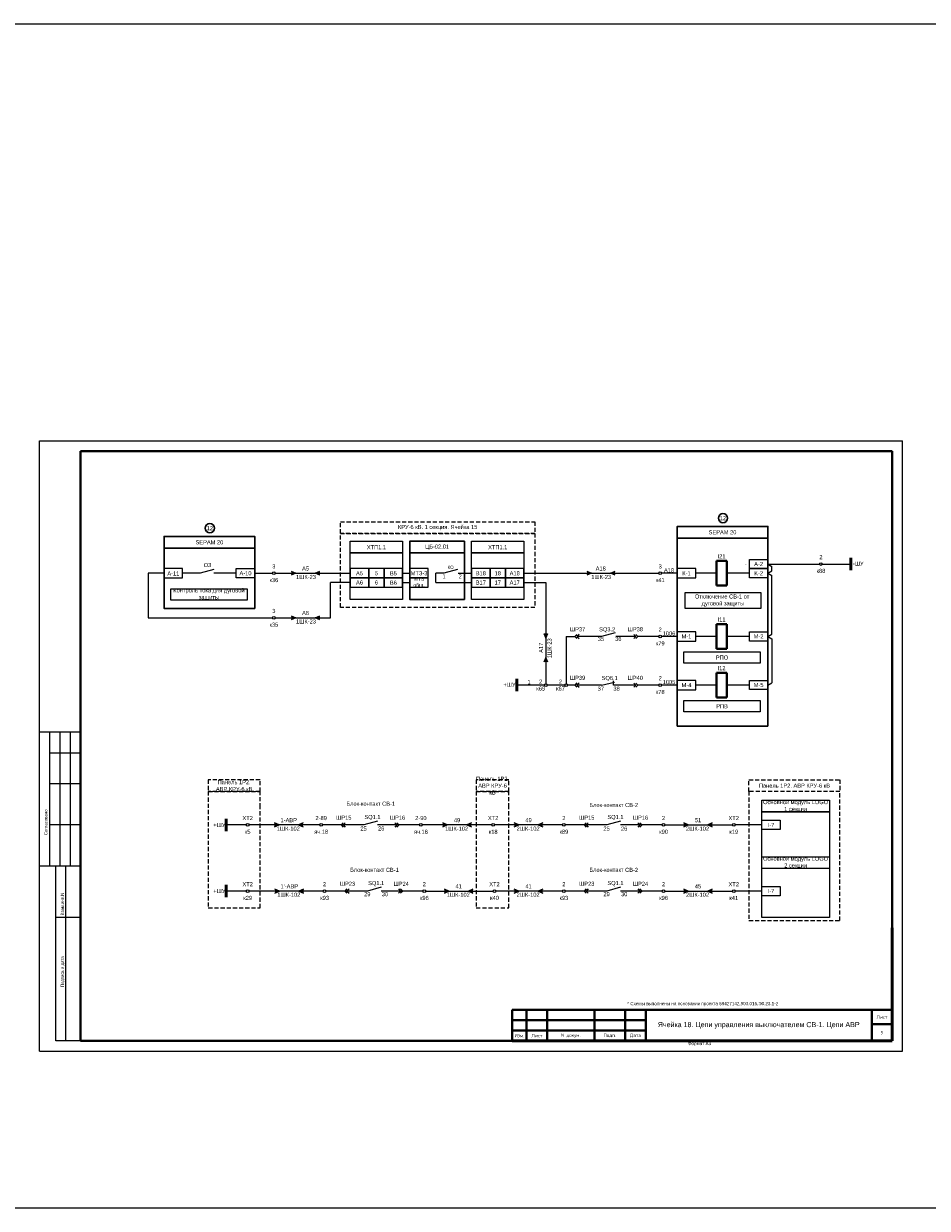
# Model space of a CAD drawing. Header units: millimetres. Extents: x 7700 to 12777, y -2533 to 2568.
# Tile 38 of 74: x 9458 to 9898, y -224 to 352. Entities that reach past the tile are written whole.
import ezdxf
from ezdxf.enums import TextEntityAlignment as Align

# ---------------------------------------------------------------- set-up
doc = ezdxf.new("R2010")
doc.units = ezdxf.units.MM
doc.linetypes.add('JIS_02_2.0', pattern=[3, 2, -1])
doc.layers.add('основная 0.5', color=7, linetype='Continuous', lineweight=50)
doc.styles.add('SIMPLEX', font='txt', dxfattribs={"height": 5})

msp = doc.modelspace()

# ---------------------------------------------------------------- hatches: boundary and pattern name
h = msp.add_hatch(color=256)
h.dxf.hatch_style = 1
h.paths.add_polyline_path([(9588.37, 83.74), (9590.59, 84.69), (9588.37, 85.63)])
h = msp.add_hatch(color=256)
h.dxf.hatch_style = 1
h.paths.add_polyline_path([(9602.29, 85.63), (9600.07, 84.69), (9602.29, 83.74)])
h = msp.add_hatch(color=256)
h.dxf.hatch_style = 1
h.paths.add_polyline_path([(9732.3, 83.74), (9734.52, 84.68), (9732.3, 85.63)])
h = msp.add_hatch(color=256)
h.dxf.hatch_style = 1
h.paths.add_polyline_path([(9746, 85.63), (9743.78, 84.68), (9746, 83.74)])
h = msp.add_hatch(color=256)
h.dxf.hatch_style = 1
h.paths.add_polyline_path([(9588.37, 62.08), (9590.59, 63.02), (9588.37, 63.97)])
h = msp.add_hatch(color=256)
h.dxf.hatch_style = 1
h.paths.add_polyline_path([(9602.29, 63.97), (9600.07, 63.02), (9602.29, 62.08)])
h = msp.add_hatch(color=256)
h.dxf.hatch_style = 1
h.paths.add_polyline_path([(9713.22, 55.38), (9712.28, 53.16), (9711.33, 55.38)])
h = msp.add_hatch(color=256)
h.dxf.hatch_style = 1
h.paths.add_polyline_path([(9711.33, 41.46), (9712.28, 43.68), (9713.22, 41.46)])
h = msp.add_hatch(color=256)
h.dxf.hatch_style = 1
h.paths.add_polyline_path([(9580.19, -36.84), (9582.41, -37.79), (9580.19, -38.74)])
h = msp.add_hatch(color=7)
h.dxf.hatch_style = 1
h.paths.add_polyline_path([(9594.1, -38.74), (9591.88, -37.79), (9594.1, -36.84)])
h = msp.add_hatch(color=7)
h.dxf.hatch_style = 1
h.paths.add_polyline_path([(9662.11, -36.84), (9664.33, -37.79), (9662.11, -38.74)])
h = msp.add_hatch(color=7)
h.dxf.hatch_style = 1
h.paths.add_polyline_path([(9676.03, -38.74), (9673.81, -37.79), (9676.03, -36.84)])
h = msp.add_hatch(color=256)
h.dxf.hatch_style = 1
h.paths.add_polyline_path([(9696.92, -36.84), (9699.14, -37.79), (9696.92, -38.74)])
h = msp.add_hatch(color=7)
h.dxf.hatch_style = 1
h.paths.add_polyline_path([(9710.83, -38.74), (9708.61, -37.79), (9710.83, -36.84)])
h = msp.add_hatch(color=256)
h.dxf.hatch_style = 1
h.paths.add_polyline_path([(9779.4, -36.84), (9781.62, -37.79), (9779.4, -38.74)])
h = msp.add_hatch(color=7)
h.dxf.hatch_style = 1
h.paths.add_polyline_path([(9793.31, -38.74), (9791.09, -37.79), (9793.31, -36.84)])
h = msp.add_hatch(color=256)
h.dxf.hatch_style = 1
h.paths.add_polyline_path([(9580.45, -69.02), (9582.67, -69.97), (9580.45, -70.92)])
h = msp.add_hatch(color=7)
h.dxf.hatch_style = 1
h.paths.add_polyline_path([(9594.36, -70.92), (9592.14, -69.97), (9594.36, -69.02)])
h = msp.add_hatch(color=256)
h.dxf.hatch_style = 1
h.paths.add_polyline_path([(9662.92, -69.02), (9665.14, -69.97), (9662.92, -70.92)])
h = msp.add_hatch(color=7)
h.dxf.hatch_style = 1
h.paths.add_polyline_path([(9676.84, -70.92), (9674.62, -69.97), (9676.84, -69.02)])
h = msp.add_hatch(color=256)
h.dxf.hatch_style = 1
h.paths.add_polyline_path([(9696.92, -69.02), (9699.14, -69.97), (9696.92, -70.92)])
h = msp.add_hatch(color=7)
h.dxf.hatch_style = 1
h.paths.add_polyline_path([(9710.83, -70.92), (9708.61, -69.97), (9710.83, -69.02)])
h = msp.add_hatch(color=256)
h.dxf.hatch_style = 1
h.paths.add_polyline_path([(9779.4, -69.02), (9781.62, -69.97), (9779.4, -70.92)])
h = msp.add_hatch(color=7)
h.dxf.hatch_style = 1
h.paths.add_polyline_path([(9793.31, -70.92), (9791.09, -69.97), (9793.31, -69.02)])

# ---------------------------------------------------------------- linework, layer by layer
for p, q in [((9465.83, -147.87), (9465.83, 149.18)), ((9465.83, 149.18), (9885.85, 149.18)), ((9465.83, -147.87), (9465.83, 149.18)), ((9885.85, -147.87), (9885.85, 149.18)), ((9885.85, -147.87), (9885.85, 149.18)), ((9550.69, 86.58), (9544.02, 84.72)), ((9646.08, 88.92), (9646.08, 75.42)), ((9669.36, 86.55), (9662.69, 84.69)), ((9820.37, 89.18), (9822.34, 88.04)), ((9820.37, 89.18), (9845.55, 89.18)), ((9822.34, 85.83), (9822.34, 88.04)), ((9846.88, 89.18), (9860.79, 89.18)), ((9518.69, 84.69), (9518.69, 63.02)), ((9526.48, 84.69), (9518.69, 84.69)), ((9544.02, 84.72), (9535.48, 84.69)), ((9561.6, 84.71), (9550.69, 84.72)), ((9588.37, 85.63), (9590.59, 84.69)), ((9590.59, 84.69), (9588.37, 83.74)), ((9600.07, 84.69), (9602.29, 85.63)), ((9602.29, 83.74), (9600.07, 84.69)), ((9642.58, 84.69), (9646.08, 84.69)), ((9662.69, 84.69), (9658.69, 84.69)), ((9658.69, 80.19), (9658.69, 84.69)), ((9669.66, 84.69), (9676.14, 84.69)), ((9732.3, 85.63), (9734.52, 84.68)), ((9734.52, 84.68), (9732.3, 83.74)), ((9743.78, 84.68), (9746, 85.63)), ((9746, 83.74), (9743.78, 84.68)), ((9795.34, 84.71), (9785.25, 84.68)), ((9811.37, 84.71), (9800.34, 84.71)), ((9820.37, 84.68), (9822.34, 85.83)), ((9820.37, 84.68), (9822.34, 83.54)), ((9822.34, 55.12), (9822.34, 83.54)), ((9617.08, 80.19), (9607.47, 80.19)), ((9607.47, 63.02), (9607.47, 80.19)), ((9642.58, 80.19), (9646.08, 80.19)), ((9658.69, 80.19), (9676.14, 80.19)), ((9701.64, 80.19), (9712.27, 80.19)), ((9712.27, 80.19), (9712.27, 30.93)), ((9588.37, 63.97), (9590.59, 63.02)), ((9600.07, 63.02), (9602.29, 63.97)), ((9590.59, 63.02), (9588.37, 62.08)), ((9602.29, 62.08), (9600.07, 63.02)), ((9711.33, 55.38), (9712.28, 53.16)), ((9712.28, 53.16), (9713.22, 55.38)), ((9722.26, 53.9), (9726.42, 53.9)), ((9722.26, 53.9), (9722.26, 30.93)), ((9739.38, 53.9), (9727.46, 53.9)), ((9756.11, 53.9), (9746.42, 53.88)), ((9767.3, 53.92), (9757.15, 53.9)), ((9795.34, 53.98), (9785.25, 53.95)), ((9811.37, 53.97), (9800.34, 53.98)), ((9820.37, 53.97), (9822.34, 55.12)), ((9820.37, 53.97), (9822.34, 52.83)), ((9822.34, 52.83), (9822.34, 31.44)), ((9712.28, 43.68), (9711.33, 41.46)), ((9713.22, 41.46), (9712.28, 43.68)), ((9711.61, 30.26), (9698.19, 30.26)), ((9721.6, 30.26), (9712.93, 30.26)), ((9726.42, 30.26), (9722.92, 30.26)), ((9733.73, 30.25), (9727.46, 30.26)), ((9739.38, 30.23), (9733.73, 30.25)), ((9756.1, 30.24), (9745.17, 30.23)), ((9767.3, 30.26), (9757.13, 30.24)), ((9795.34, 30.3), (9785.25, 30.27)), ((9811.37, 30.3), (9800.34, 30.3)), ((9820.37, 30.3), (9822.34, 31.44)), ((9485.83, 7.37), (9465.83, 7.37)), ((9470.83, -57.63), (9470.83, 7.37)), ((9475.83, -57.63), (9475.83, 7.37)), ((9480.83, -57.63), (9480.83, 7.37)), ((9470.83, -2.63), (9485.83, -2.63)), ((9470.83, -17.63), (9485.83, -17.63)), ((9470.83, -37.63), (9485.83, -37.63)), ((9566.49, -37.79), (9556.67, -37.79)), ((9582.41, -37.79), (9580.19, -36.84)), ((9580.19, -38.74), (9582.41, -37.79)), ((9699.14, -37.79), (9696.92, -36.84)), ((9696.92, -38.74), (9699.14, -37.79)), ((9781.62, -37.79), (9779.4, -36.84)), ((9779.4, -38.74), (9781.62, -37.79)), ((9465.83, -57.63), (9485.83, -57.63)), ((9473.83, -142.82), (9473.83, -57.63)), ((9478.71, -142.82), (9478.71, -57.63)), ((9582.67, -69.97), (9580.45, -69.02)), ((9665.14, -69.97), (9662.92, -69.02)), ((9699.14, -69.97), (9696.92, -69.02)), ((9781.62, -69.97), (9779.4, -69.02)), ((9566.49, -69.97), (9556.67, -69.97)), ((9580.45, -70.92), (9582.67, -69.97)), ((9662.92, -70.92), (9665.14, -69.97)), ((9696.92, -70.92), (9699.14, -69.97)), ((9779.4, -70.92), (9781.62, -69.97)), ((9473.83, -82.63), (9485.83, -82.63)), ((9485.83, -142.82), (9473.83, -142.82)), ((9465.83, -147.87), (9885.85, -147.87))]:
    msp.add_line(p, q)
at = {"lineweight": 40}
for p, q in [((9485.83, 144.18), (9880.93, 144.18)), ((9880.93, 144.18), (9880.93, -142.82)), ((9800.34, 90.68), (9795.34, 90.68)), ((9795.34, 90.68), (9795.34, 78.68)), ((9800.34, 78.68), (9800.34, 90.68)), ((9800.34, 78.68), (9795.34, 78.68)), ((9800.34, 59.95), (9795.34, 59.95)), ((9795.34, 59.95), (9795.34, 47.95)), ((9800.34, 47.95), (9800.34, 59.95)), ((9800.34, 47.95), (9795.34, 47.95)), ((9800.34, 36.27), (9795.34, 36.27)), ((9795.34, 36.27), (9795.34, 24.27)), ((9800.34, 24.27), (9800.34, 36.27)), ((9800.34, 24.27), (9795.34, 24.27)), ((9695.93, -127.83), (9760.93, -127.83)), ((9870.93, -127.82), (9870.93, -142.82)), ((9695.93, -132.83), (9760.93, -132.83)), ((9695.93, -137.83), (9760.93, -137.83)), ((9870.93, -134.82), (9880.93, -134.82)), ((9485.83, -142.82), (9880.93, -142.82))]:
    msp.add_line(p, q, dxfattribs=at)
at = {"linetype": 'Continuous', "lineweight": 40}
msp.add_line((9485.83, 144.18), (9485.83, -142.82), dxfattribs=at)
at = {"color": 5, "lineweight": 50}
msp.add_line((9860.79, 86.18), (9860.79, 92.18), dxfattribs=at)
at = {"color": 7}
for p, q in [((9570.6, 84.69), (9579.23, 84.69)), ((9580.56, 84.69), (9617.08, 84.69)), ((9701.64, 84.69), (9767.3, 84.69)), ((9776.25, 84.68), (9768.63, 84.68)), ((9518.69, 63.02), (9579.23, 63.02)), ((9580.56, 63.02), (9607.47, 63.02)), ((9746.05, 55.76), (9739.38, 53.9)), ((9776.25, 53.97), (9768.63, 53.95)), ((9739.38, 30.23), (9745.73, 31.75)), ((9745.17, 30.23), (9745.17, 32.32)), ((9776.25, 30.29), (9768.63, 30.28)), ((9602.26, -37.79), (9567.81, -37.79)), ((9594.1, -36.84), (9591.88, -37.79)), ((9591.88, -37.79), (9594.1, -38.74)), ((9623.72, -37.79), (9603.58, -37.79)), ((9630.39, -35.93), (9623.72, -37.79)), ((9650.81, -37.79), (9630.39, -37.79)), ((9685.99, -37.79), (9652.13, -37.79)), ((9664.33, -37.79), (9662.11, -36.84)), ((9662.11, -38.74), (9664.33, -37.79)), ((9685.99, -37.79), (9672.08, -37.79)), ((9676.03, -36.84), (9673.81, -37.79)), ((9673.81, -37.79), (9676.03, -38.74)), ((9720.41, -37.79), (9687.32, -37.79)), ((9710.83, -36.84), (9708.61, -37.79)), ((9708.61, -37.79), (9710.83, -38.74)), ((9742.01, -37.79), (9721.74, -37.79)), ((9748.68, -35.93), (9742.01, -37.79)), ((9768.95, -37.79), (9748.68, -37.79)), ((9770.28, -37.79), (9803.11, -37.79)), ((9793.31, -36.84), (9791.09, -37.79)), ((9791.09, -37.79), (9793.31, -38.74)), ((9817.4, -37.79), (9804.44, -37.79)), ((9594.36, -69.02), (9592.14, -69.97)), ((9632.2, -68.11), (9625.54, -69.97)), ((9676.84, -69.02), (9674.62, -69.97)), ((9710.83, -69.02), (9708.61, -69.97)), ((9748.68, -68.11), (9742.01, -69.97)), ((9793.31, -69.02), (9791.09, -69.97)), ((9603.94, -69.97), (9567.81, -69.97)), ((9592.14, -69.97), (9594.36, -70.92)), ((9625.54, -69.97), (9605.26, -69.97)), ((9652.48, -69.97), (9632.2, -69.97)), ((9653.8, -69.97), (9686.64, -69.97)), ((9674.62, -69.97), (9676.84, -70.92)), ((9720.41, -69.97), (9687.96, -69.97)), ((9708.61, -69.97), (9710.83, -70.92)), ((9742.01, -69.97), (9721.74, -69.97)), ((9768.95, -69.97), (9748.68, -69.97)), ((9770.28, -69.97), (9803.11, -69.97)), ((9791.09, -69.97), (9793.31, -70.92)), ((9817.4, -69.97), (9804.44, -69.97))]:
    msp.add_line(p, q, dxfattribs=at)
at = {"color": 1, "lineweight": 50}
for p, q in [((9698.19, 27.26), (9698.19, 33.26)), ((9556.67, -40.79), (9556.67, -34.79)), ((9556.67, -72.97), (9556.67, -66.97))]:
    msp.add_line(p, q, dxfattribs=at)
at = {"linetype": 'Continuous'}
for p, q in [((9485.83, -1.81), (9485.83, -21.81)), ((9485.83, -41.81), (9485.83, -61.81))]:
    msp.add_line(p, q, dxfattribs=at)
at = {"color": 2}
msp.add_lwpolyline([(7699.67, 352.14), (11847.35, 352.14), (11847.35, -224.35), (7699.67, -224.35)], close=True, dxfattribs=at)
at = {"color": 32, "linetype": 'JIS_02_2.0', "true_color": 0xcd6928}
for points in [[(9612.31, 109.77), (9612.31, 109.77), (9706.96, 109.77), (9706.96, 104.08), (9612.31, 104.08), (9612.31, 109.77)], [(9573.18, -15.82), (9573.18, -15.82), (9547.98, -15.82), (9547.98, -21.5), (9573.18, -21.5), (9573.18, -15.82)], [(9694.29, -15.82), (9694.29, -15.82), (9678.4, -15.82), (9678.4, -21.5), (9694.29, -21.5), (9694.29, -15.82)], [(9811.18, -15.82), (9811.18, -15.82), (9855.45, -15.82), (9855.45, -21.5), (9811.18, -21.5), (9811.18, -15.82)], [(9573.18, -29.26), (9573.18, -21.5), (9547.98, -21.5), (9547.98, -78.15), (9573.18, -78.15), (9573.18, -29.26)], [(9694.29, -29.26), (9694.29, -21.5), (9678.4, -21.5), (9678.4, -78.15), (9694.29, -78.15), (9694.29, -29.26)]]:
    msp.add_lwpolyline(points, dxfattribs=at)
for points in [[(9612.31, 104.08), (9706.96, 104.08), (9706.96, 68.1), (9612.31, 68.1)], [(9855.45, -21.5), (9811.18, -21.5), (9811.18, -84.37), (9855.45, -84.37)]]:
    msp.add_lwpolyline(points, close=True, dxfattribs=at)
at = {"lineweight": 30}
for points in [[(9776.25, 107.48), (9776.25, 107.48), (9820.37, 107.48), (9820.37, 101.79), (9776.25, 101.79), (9776.25, 107.48)], [(9526.48, 102.61), (9526.48, 102.61), (9570.6, 102.61), (9570.6, 96.93), (9526.48, 96.93), (9526.48, 102.61)], [(9646.08, 100.23), (9646.08, 100.23), (9672.64, 100.23), (9672.64, 94.55), (9646.08, 94.55), (9646.08, 100.23)]]:
    msp.add_lwpolyline(points, dxfattribs=at)
for points in [[(9617.08, 100.23), (9617.08, 100.23), (9642.58, 100.23), (9642.58, 94.55), (9617.08, 94.55), (9617.08, 100.23)], [(9676.14, 100.23), (9676.14, 100.23), (9701.64, 100.23), (9701.64, 94.55), (9676.14, 94.55), (9676.14, 100.23)], [(9727.46, 54.93), (9726.42, 53.9), (9727.46, 52.87)], [(9728.49, 54.93), (9727.46, 53.9), (9728.49, 52.87)], [(9755.08, 54.93), (9756.12, 53.9), (9755.08, 52.87)], [(9756.12, 54.93), (9757.15, 53.9), (9756.12, 52.87)], [(9727.46, 31.3), (9726.42, 30.26), (9727.46, 29.23)], [(9728.49, 31.3), (9727.46, 30.26), (9728.49, 29.23)], [(9755.08, 31.26), (9756.12, 30.23), (9755.08, 29.2)], [(9756.12, 31.26), (9757.15, 30.23), (9756.12, 29.2)]]:
    msp.add_lwpolyline(points)
for points in [[(9820.37, 10.28), (9776.25, 10.28), (9776.25, 101.79), (9820.37, 101.79)], [(9526.48, 96.93), (9570.6, 96.93), (9570.6, 67.57), (9526.48, 67.57)], [(9646.08, 94.55), (9672.64, 94.55), (9672.64, 71.95), (9646.08, 71.95)]]:
    msp.add_lwpolyline(points, close=True, dxfattribs=at)
for points in [[(9617.08, 94.55), (9642.58, 94.55), (9642.58, 71.95), (9617.08, 71.95)], [(9676.14, 94.55), (9701.64, 94.55), (9701.64, 71.95), (9676.14, 71.95)], [(9526.48, 82.44), (9535.48, 82.44), (9535.48, 86.94), (9526.48, 86.94)], [(9570.6, 82.44), (9561.6, 82.44), (9561.6, 86.94), (9570.6, 86.94)], [(9776.25, 82.43), (9785.25, 82.43), (9785.25, 86.93), (9776.25, 86.93)], [(9566.91, 71.65), (9529.69, 71.65), (9529.69, 77.15), (9566.91, 77.15)], [(9779.94, 67.71), (9817.16, 67.71), (9817.16, 75.13), (9779.94, 75.13)], [(9776.25, 51.7), (9785.25, 51.7), (9785.25, 56.2), (9776.25, 56.2)], [(9816.68, 40.91), (9779.46, 40.91), (9779.46, 46.41), (9816.68, 46.41)], [(9776.25, 28.02), (9785.25, 28.02), (9785.25, 32.52), (9776.25, 32.52)], [(9816.68, 17.23), (9779.46, 17.23), (9779.46, 22.74), (9816.68, 22.74)]]:
    msp.add_lwpolyline(points, close=True)
at = {"color": 7}
for points in [[(9617.08, 82.44), (9626.08, 82.44), (9626.08, 86.94), (9617.08, 86.94)], [(9626.08, 82.44), (9633.58, 82.44), (9633.58, 86.94), (9626.08, 86.94)], [(9633.58, 82.44), (9642.58, 82.44), (9642.58, 86.94), (9633.58, 86.94)], [(9646.08, 82.44), (9655.08, 82.44), (9655.08, 86.94), (9646.08, 86.94)], [(9676.14, 82.44), (9685.14, 82.44), (9685.14, 86.94), (9676.14, 86.94)], [(9685.14, 82.44), (9692.64, 82.44), (9692.64, 86.94), (9685.14, 86.94)], [(9692.64, 82.44), (9701.64, 82.44), (9701.64, 86.94), (9692.64, 86.94)], [(9820.37, 86.93), (9811.37, 86.93), (9811.37, 91.43), (9820.37, 91.43)], [(9820.37, 82.43), (9811.37, 82.43), (9811.37, 86.93), (9820.37, 86.93)], [(9617.08, 77.94), (9626.08, 77.94), (9626.08, 82.44), (9617.08, 82.44)], [(9626.08, 77.94), (9633.58, 77.94), (9633.58, 82.44), (9626.08, 82.44)], [(9633.58, 77.94), (9642.58, 77.94), (9642.58, 82.44), (9633.58, 82.44)], [(9646.08, 77.94), (9655.08, 77.94), (9655.08, 82.44), (9646.08, 82.44)], [(9676.14, 77.94), (9685.14, 77.94), (9685.14, 82.44), (9676.14, 82.44)], [(9685.14, 77.94), (9692.64, 77.94), (9692.64, 82.44), (9685.14, 82.44)], [(9692.64, 77.94), (9701.64, 77.94), (9701.64, 82.44), (9692.64, 82.44)], [(9820.37, 51.72), (9811.37, 51.72), (9811.37, 56.22), (9820.37, 56.22)], [(9820.37, 28.05), (9811.37, 28.05), (9811.37, 32.55), (9820.37, 32.55)], [(9826.4, -40.04), (9817.4, -40.04), (9817.4, -35.54), (9826.4, -35.54)], [(9826.4, -72.22), (9817.4, -72.22), (9817.4, -67.72), (9826.4, -67.72)]]:
    msp.add_lwpolyline(points, close=True, dxfattribs=at)
for points in [[(9817.4, -25.79), (9817.4, -25.79), (9850.37, -25.79), (9850.37, -31.47), (9817.4, -31.47), (9817.4, -25.79)], [(9817.4, -31.47), (9817.4, -31.47), (9850.37, -31.47), (9850.37, -82.8), (9817.4, -82.8), (9817.4, -31.47)], [(9613.65, -36.76), (9612.61, -37.79), (9613.65, -38.82)], [(9614.68, -36.76), (9613.65, -37.79), (9614.68, -38.82)], [(9638.77, -36.76), (9639.8, -37.79), (9638.77, -38.82)], [(9639.8, -36.76), (9640.83, -37.79), (9639.8, -38.82)], [(9731.93, -36.76), (9730.9, -37.79), (9731.93, -38.82)], [(9732.97, -36.76), (9731.93, -37.79), (9732.97, -38.82)], [(9757.05, -36.76), (9758.09, -37.79), (9757.05, -38.82)], [(9758.09, -36.76), (9759.12, -37.79), (9758.09, -38.82)], [(9817.4, -53.3), (9817.4, -53.3), (9850.37, -53.3), (9850.37, -58.98), (9817.4, -58.98), (9817.4, -53.3)], [(9615.46, -68.94), (9614.43, -69.97), (9615.46, -71)], [(9616.49, -68.94), (9615.46, -69.97), (9616.49, -71)], [(9640.58, -68.94), (9641.61, -69.97), (9640.58, -71)], [(9641.61, -68.94), (9642.65, -69.97), (9641.61, -71)], [(9731.93, -68.94), (9730.9, -69.97), (9731.93, -71)], [(9732.97, -68.94), (9731.93, -69.97), (9732.97, -71)], [(9757.05, -68.94), (9758.09, -69.97), (9757.05, -71)], [(9758.09, -68.94), (9759.12, -69.97), (9758.09, -71)]]:
    msp.add_lwpolyline(points, dxfattribs=at)
at = {"lineweight": 30}
for centre in [(9798.52, 111.5), (9548.75, 106.63)]:
    msp.add_circle(centre, 2.25, dxfattribs=at)
for centre in [(9846.22, 89.18), (9767.97, 84.69), (9767.97, 53.93), (9712.27, 30.26), (9722.26, 30.26), (9767.97, 30.26), (9567.15, -37.79)]:
    msp.add_circle(centre, 0.663)
at = {"color": 7}
for centre in [(9579.9, 84.69), (9579.9, 63.02), (9602.92, -37.79), (9651.47, -37.79), (9686.66, -37.79), (9721.07, -37.79), (9769.61, -37.79), (9803.77, -37.79), (9567.15, -69.97), (9604.6, -69.97), (9653.14, -69.97), (9687.3, -69.97), (9721.07, -69.97), (9769.61, -69.97), (9803.77, -69.97)]:
    msp.add_circle(centre, 0.663, dxfattribs=at)
at = {"layer": 'основная 0.5', "color": 0}
for p, q in [((9880.93, -142.82), (9880.93, -87.82)), ((9695.93, -142.82), (9880.93, -142.82))]:
    msp.add_line(p, q, dxfattribs=at)
at = {"layer": 'основная 0.5', "lineweight": 40}
for p, q in [((9695.93, -127.83), (9695.93, -142.82)), ((9702.93, -142.82), (9702.93, -127.83)), ((9712.93, -142.82), (9712.93, -127.83)), ((9735.93, -142.82), (9735.93, -127.83)), ((9750.93, -142.82), (9750.93, -127.83)), ((9760.93, -142.82), (9760.93, -127.82)), ((9760.93, -127.82), (9880.93, -127.82))]:
    msp.add_line(p, q, dxfattribs=at)

# ---------------------------------------------------------------- texts
at = {"color": 4, "style": 'SIMPLEX'}
for s, p in [('1ШК-23', (9595.54, 81.9)), ('1ШК-23', (9739.25, 81.9)), ('1ШК-23', (9595.54, 60.24)), ('1ШК-102', (9586.93, -40.57)), ('1ШК-102', (9668.86, -40.57)), ('2ШК-102', (9703.66, -40.57)), ('2ШК-102', (9786.14, -40.57)), ('1ШК-102', (9587.19, -72.75)), ('1ШК-102', (9669.67, -72.75)), ('2ШК-102', (9703.66, -72.75)), ('2ШК-102', (9786.14, -72.75))]:
    msp.add_text(s, height=2, rotation=360, dxfattribs=at).set_placement(p, align=Align.CENTER)
at = {"color": 7, "style": 'SIMPLEX'}
for s, p in [('1', (9661.96, 82.15)), ('2', (9669.83, 82.15)), ('SQ3.2', (9738.25, 56.41)), ('35', (9737.56, 51.74)), ('36', (9746.03, 51.76)), ('SQ6.1', (9739.47, 32.74)), ('37', (9737.52, 27.53)), ('38', (9745.2, 27.52)), ('SQ1.1', (9623.98, -34.9)), ('SQ1.1', (9742.27, -34.9)), ('25', (9622.04, -40.54)), ('26', (9630.62, -40.53)), ('25', (9740.33, -40.56)), ('26', (9748.9, -40.58)), ('SQ1.1', (9625.79, -67.08)), ('SQ1.1', (9742.27, -67.08)), ('29', (9623.86, -72.47)), ('30', (9632.43, -72.47)), ('29', (9740.33, -72.47)), ('30', (9748.9, -72.47))]:
    msp.add_text(s, height=2, rotation=360, dxfattribs=at).set_placement(p)
at = {"color": 4, "lineweight": 50, "style": 'SIMPLEX'}
msp.add_text('1ШК-23', height=2, rotation=89.99674, dxfattribs=at).set_placement((9715.06, 48.2), align=Align.CENTER)
at = {"linetype": 'Continuous', "style": 'SIMPLEX'}
for s, p in [('Согласовано', (9469.67, -42.76)), ('Взам.инв.N', (9477.67, -81.76)), ('Подпись и дата', (9477.67, -116.76))]:
    msp.add_text(s, height=1.5, rotation=90, dxfattribs=at).set_placement(p)
at = {"char_height": 2, "width": 4.3874, "attachment_point": 5, "style": 'SIMPLEX'}
for insert in [(9798.52, 111.5), (9548.75, 106.63)]:
    msp.add_mtext('12', dxfattribs=dict(at, insert=insert))
at = {"color": 7, "attachment_point": 5, "style": 'SIMPLEX'}
for s, insert, char_height, width in [('\\pt28;{\\C256;КРУ-6 кВ. 1 секция. Ячейка 15}', (9659.63, 106.92), 2, 94.6428), ('{\\C256;SEPAM 20}', (9798.31, 104.64), 2, 44.125), ('{\\C256;SEPAM 20}', (9548.54, 99.77), 2, 44.125), ('\\pt28;{\\C256;ХТП1.1}', (9629.83, 97.39), 2, 5), ('{\\C256;ЦБ-02.01}', (9659.36, 97.39), 2, 26.5625), ('{\\C256;ХТП1.1}', (9688.89, 97.39), 2, 25.4997), ('I21', (9797.84, 92.93), 2, 5), ('2\\P\\P\\pt8;к88', (9846.22, 89.18), 2, 5), ('О3', (9547.61, 88.67), 2, 5), ('\\pt10;3\\P\\P\\pt8;к36', (9579.9, 84.69), 2, 5), ('A5', (9595.33, 87.01), 2, 5), ('КО', (9665.93, 87.57), 1.6, 5.1975), ('A18', (9739.04, 87.01), 2, 5), ('3\\P\\Pк41', (9767.97, 84.69), 2, 5), ('A18', (9772.26, 86.15), 2, 5), ('-', (9809.6, 89.32), 1.6, 3.9875), ('A-2', (9815.87, 89.18), 2, 9), ('-ШУ', (9864.38, 89.39), 2, 5), ('A-11', (9530.98, 84.59), 2, 9), ('A-10', (9566.1, 84.69), 2, 9), ('A5', (9621.58, 84.69), 2, 9), ('A6', (9621.58, 80.19), 2, 9), ('5', (9629.83, 84.69), 2, 7.4997), ('6', (9629.83, 80.19), 2, 7.4997), ('B5', (9638.08, 84.63), 2, 9), ('B6', (9638.08, 80.08), 2, 9), ('МТЗ-3', (9650.58, 84.69), 2, 9), ('МТЗ общ.', (9650.58, 80.19), 1.8, 9), ('B18', (9680.64, 84.69), 2, 9), ('B17', (9680.64, 80.19), 2, 9), ('18', (9688.89, 84.69), 2, 7.4997), ('17', (9688.89, 80.19), 2, 7.4997), ('A18', (9697.14, 84.69), 2, 9), ('A17', (9697.14, 80.19), 2, 9), ('К-1', (9780.75, 84.68), 2, 9), ('K-2', (9815.87, 84.68), 2, 9), ('Контроль тока для дуговой защиты', (9548.3, 74.4), 2, 37.2194), ('Отключение СВ-1 от\\P дуговой защиты', (9798.12, 71.42), 2, 38.0704), ('\\pt10;3{\\L\\P\\P\\pt8;}к35', (9579.9, 63.02), 2, 5), ('A6', (9595.33, 65.35), 2, 5), ('I11', (9797.84, 62.2), 2, 5), ('ШР37', (9727.75, 57.44), 2, 5), ('ШР38', (9755.83, 57.44), 2, 5), ('2\\P\\pt10;\\P\\pt8;к79', (9767.97, 53.93), 2, 5), ('1006', (9772.26, 55.39), 2, 5), ('M-1', (9780.75, 53.95), 2, 9), ('M-2', (9815.87, 53.97), 2, 9), ('РПО', (9798.07, 43.66), 2, 37.2194), ('ШР39', (9727.75, 33.8), 2, 5), ('ШР40', (9755.83, 33.77), 2, 5), ('2\\P\\pt10;\\P\\pt8;к78', (9767.97, 30.26), 2, 5), ('I12', (9797.84, 38.52), 2, 5), ('+ШУ', (9694.61, 30.47), 2, 5), ('1', (9704.1, 31.71), 2, 5), ('\\pt8;2\\Pк69', (9709.78, 30.26), 2, 5), ('\\pt8;2\\Pк67', (9719.43, 30.26), 2, 5), ('1005', (9772.26, 31.72), 2, 5), ('M-4', (9780.75, 30.27), 2, 9), ('M-5', (9815.87, 30.3), 2, 9), ('РПВ', (9798.07, 19.98), 2, 37.2194), ('Панель 1Р2. \\PАВР КРУ-6 кВ', (9560.58, -18.66), 2, 25.1983), ('Панель 1Р2. АВР КРУ-6 кВ', (9686.35, -18.66), 2, 15.8848), ('Панель 1Р2. АВР КРУ-6 кВ', (9833.31, -18.66), 2, 44.2717), ('Блок-контакт СВ-1', (9627.06, -27.47), 2, 24.983), ('Блок-контакт СВ-2', (9745.34, -28.1), 2, 23.1325), ('Основной модуль LOGO\\P1 секции', (9833.89, -28.63), 2, 32.9679), ('XT2\\P\\pt8;\\Pк5', (9567.15, -37.79), 2, 5), ('1-АВР', (9587.14, -35.47), 2, 6.4512), ('\\pt8;2-89\\P\\Pяч.18', (9602.92, -37.79), 2, 5), ('ШР15', (9613.94, -34.25), 2, 5), ('\\pt4;ШР16', (9640.09, -34.25), 2, 5), ('\\pt8;2-90\\P\\Pяч.18', (9651.47, -37.79), 2, 5), ('49', (9669.07, -35.47), 2, 5), ('\\pt8;XT2\\P\\Pк18', (9686.66, -37.79), 2, 5), ('49', (9703.88, -35.47), 2, 5), ('2\\P{\\L\\P\\pt8;}к89', (9721.07, -37.79), 2, 5), ('ШР15', (9732.22, -34.25), 2, 5), ('ШР16', (9758.38, -34.25), 2, 5), ('2\\P{\\L\\P\\pt8;}к90', (9769.61, -37.79), 2, 5), ('51', (9786.36, -35.47), 2, 5), ('ХТ2\\P\\Pк19', (9803.77, -37.79), 2, 5), ('+ШУ', (9553.37, -37.79), 2, 6.6113), ('I-7', (9821.9, -37.79), 2, 9), ('Блок-контакт СВ-1', (9628.87, -59.66), 2, 23.8777), ('Блок-контакт СВ-2', (9745.34, -59.66), 2, 23.8777), ('Основной модуль LOGO\\P2 секции', (9833.89, -56.14), 2, 32.9679), ('+ШУ', (9553.37, -69.97), 2, 6.6113), ('\\pt8;XT2\\P\\Pк29', (9567.15, -69.97), 2, 5), ("1'-АВР", (9587.4, -67.65), 2, 5), ('2\\P{\\L\\P\\pt8;}к93', (9604.6, -69.97), 2, 5), ('ШР23', (9615.75, -66.43), 2, 5), ('ШР24', (9641.9, -66.43), 2, 5), ('2\\P{\\L\\P\\pt8;}к96', (9653.14, -69.97), 2, 5), ('41', (9669.88, -67.65), 2, 5), ('\\pt8;XT2\\P\\Pк40', (9687.3, -69.97), 2, 5), ('41', (9703.88, -67.65), 2, 5), ('2\\P{\\L\\P\\pt8;}к93', (9721.07, -69.97), 2, 5), ('ШР23', (9732.22, -66.43), 2, 5), ('ШР24', (9758.38, -66.43), 2, 5), ('2\\P{\\L\\P\\pt8;}к96', (9769.61, -69.97), 2, 5), ('45', (9786.36, -67.65), 2, 5), ('ХТ2\\P\\Pк41', (9803.77, -69.97), 2, 5), ('I-7', (9821.9, -69.97), 2, 9)]:
    msp.add_mtext(s, dxfattribs=dict(at, insert=insert, char_height=char_height, width=width))
at = {"lineweight": 50, "insert": (9709.95, 48.42), "char_height": 2, "width": 9.4763, "attachment_point": 5, "rotation": 89.99674, "style": 'SIMPLEX'}
msp.add_mtext('A17', dxfattribs=at)
at = {"lineweight": 35, "attachment_point": 5, "line_spacing_factor": 0.8, "style": 'SIMPLEX'}
for s, insert, char_height, width in [('\\pi-4.8,l6.4,t6.4,57.6;*^IСхемы выполнены на основании проекта 59427142.903.015.Э0.23.1-2', (9787.9, -124.95), 1.6, 185), ('{\\Fromans|c204;Лист}', (9875.93, -131.32), 1.6, 10), ('Ячейка 18. Цепи управления выключателем СВ-1. Цепи АВР', (9815.93, -135.32), 2.5, 110), ('{\\Fromans|c204;5}', (9875.93, -138.82), 1.6, 10), ('{\\Fromans|c204;Изм.}', (9699.43, -140.32), 1.6, 7), ('{\\Fromans|c204;Лист}', (9707.93, -140.32), 1.6, 10), ('{\\Fromans|c0;N \\Fromans|c204;докум.}', (9724.43, -140.32), 1.6, 23), ('{\\Fromans|c204;Подп.}', (9743.43, -140.32), 1.6, 15), ('{\\Fromans|c204;Дата}', (9755.93, -140.32), 1.6, 10)]:
    msp.add_mtext(s, dxfattribs=dict(at, insert=insert, char_height=char_height, width=width))
at = {"lineweight": 30, "insert": (9781.53, -143.35), "char_height": 1.6, "attachment_point": 1, "style": 'SIMPLEX'}
msp.add_mtext_dynamic_manual_height_columns('Формат А3', width=45.8537, gutter_width=12.5, heights=[0], dxfattribs=at)

doc.saveas('drawing.dxf')
